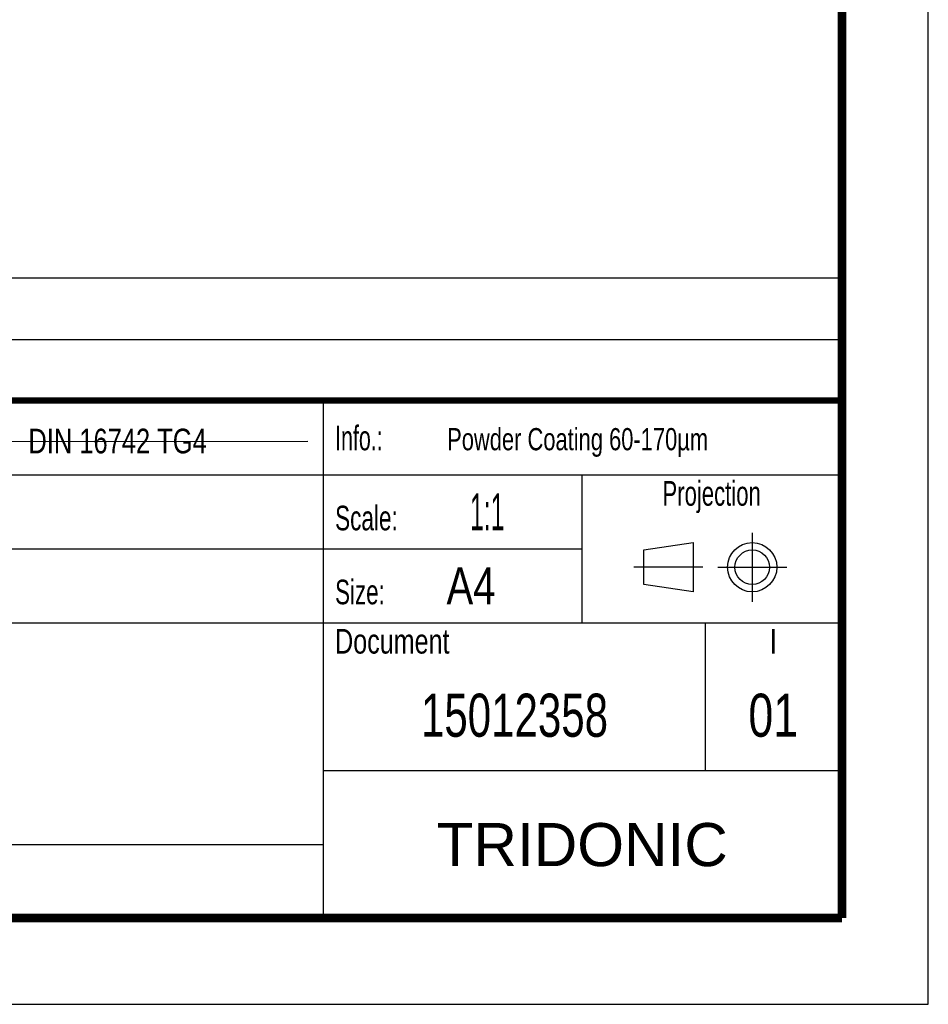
# Model space of a CAD drawing. Header units: millimetres. Extents: x 0 to 210, y 0 to 297.
# Tile 18 of 39: x 136 to 210, y 0 to 80. Entities that reach past the tile are written whole.
import ezdxf
from ezdxf.enums import TextEntityAlignment as Align

# ---------------------------------------------------------------- set-up
doc = ezdxf.new("R2010")
doc.units = ezdxf.units.MM
doc.header["$LTSCALE"] = 19.36
doc.linetypes.add('CENTER', pattern=[0.6, 0.375, -0.075, 0.075, -0.075])
doc.layers.get('0').update_dxf_attribs({"linetype": 'CONTINUOUS'})
doc.layers.add('DEFAULT_1', color=7, linetype='CENTER')
doc.layers.add('Z_NOTICE', color=7, linetype='CONTINUOUS')
doc.styles.get("Standard").update_dxf_attribs({"font": 'txt', "width": 0.7})
doc.styles.add('TEXTSTYLE_2', font='txt', dxfattribs={"width": 0.75})
doc.styles.add('TEXTSTYLE_4', font='arial.ttf')

# ---------------------------------------------------------------- blocks, each defined once
blk = doc.blocks.new('PROJEKTIONSMETHODE_BL0', base_point=(192.305, 35.47))
at = {"color": 2, "linetype": 'CONTINUOUS'}
for p, q in [((186.906, 36.87), (190.906, 37.47)), ((186.906, 34.07), (186.906, 36.87)), ((190.906, 37.47), (190.906, 33.47)), ((190.906, 33.47), (186.906, 34.07))]:
    blk.add_line(p, q, dxfattribs=at)
for radius in [2, 1.4]:
    blk.add_circle((195.706, 35.47), radius, dxfattribs=at)
at = {"layer": 'DEFAULT_1', "color": 2, "linetype": 'CENTER'}
for p, q in [((195.706, 38.27), (195.706, 32.67)), ((191.706, 35.47), (186.106, 35.47)), ((192.906, 35.47), (198.504, 35.47))]:
    blk.add_line(p, q, dxfattribs=at)

msp = doc.modelspace()

# ---------------------------------------------------------------- linework, layer by layer
at = {"color": 2, "linetype": 'CONTINUOUS'}
for p, q in [((210, 0), (210, 297)), ((6.9136, 58.9602), (202.9136, 58.9602)), ((202.9136, 48.9602), (202.9136, 58.9602)), ((6.9136, 53.9602), (202.9136, 53.9602)), ((6.9135, 48.9601), (202.9135, 48.9601)), ((6.9136, 48.9602), (202.9136, 48.9602)), ((160.9135, 6.9601), (160.9135, 48.9601)), ((202.9135, 6.9601), (202.9135, 48.9601)), ((6.9135, 42.9601), (202.9135, 42.9601)), ((181.9135, 30.9601), (181.9135, 42.9601)), ((6.9135, 36.9601), (181.9135, 36.9601)), ((6.9135, 30.9601), (202.9135, 30.9601)), ((191.9135, 18.9601), (191.9135, 30.9601)), ((160.9135, 18.9601), (202.9135, 18.9601)), ((6.9135, 12.9601), (160.9135, 12.9601)), ((6.9135, 6.9601), (202.9135, 6.9601)), ((0, 0), (210, 0))]:
    msp.add_line(p, q, dxfattribs=at)
at = {"color": 7, "linetype": 'CONTINUOUS'}
for p, q in [((7.5783, 45.59), (159.6426, 45.6882)), ((0, 0), (210, 0))]:
    msp.add_line(p, q, dxfattribs=at)
for points, const_width in [([(203, 7), (203, 290)], 0.7), ([(7, 49), (203, 49)], 0.5), ([(7, 7), (203, 7)], 0.7)]:
    msp.add_lwpolyline(points, dxfattribs=dict(at, const_width=const_width))

# ---------------------------------------------------------------- block references
at = {"color": 2, "linetype": 'CONTINUOUS'}
msp.add_blockref('PROJEKTIONSMETHODE_BL0', (192.3051, 35.4697), dxfattribs=at)

# ---------------------------------------------------------------- texts
at = {"layer": 'Z_NOTICE', "color": 5, "linetype": 'CONTINUOUS', "style": 'TEXTSTYLE_2'}
for s, height, width, p in [('Info.: ', 2, 0.64966, (161.851, 44.9601)), ('DIN 16742 TG4', 2, 0.772894, (136.9582, 44.7101)), ('1:1', 3, 0.5, (172.8034, 38.4601)), ('Scale:  ', 2, 0.684524, (161.851, 38.4601)), (' A4', 3, 0.809524, (169.9939, 32.4601)), ('Size: ', 2, 0.678571, (161.851, 32.4601)), ('Document', 2, 0.761905, (161.851, 28.4601))]:
    msp.add_text(s, height=height, dxfattribs=dict(at, width=width)).set_placement(p)
at = {"layer": 'Z_NOTICE', "color": 5, "linetype": 'CONTINUOUS', "width": 0.738509}
msp.add_text('Powder Coating 60-170µm', height=1.8, dxfattribs=at).set_placement((170.9463, 44.9601))
at = {"layer": 'Z_NOTICE', "color": 5, "linetype": 'CONTINUOUS', "style": 'TEXTSTYLE_2'}
for s, width, p in [('Projection', 0.671429, (192.4135, 40.4601)), ('I', 0.833333, (197.4135, 28.4601))]:
    msp.add_text(s, height=2, dxfattribs=dict(at, width=width)).set_placement(p, align=Align.CENTER)
at = {"layer": 'Z_NOTICE', "color": 7, "linetype": 'CONTINUOUS', "style": 'TEXTSTYLE_2'}
for s, width, p in [('15012358', 0.729167, (176.4135, 21.7101)), ('01', 0.77381, (197.4135, 21.7101))]:
    msp.add_text(s, height=3.5, dxfattribs=dict(at, width=width)).set_placement(p, align=Align.CENTER)
at = {"layer": 'Z_NOTICE', "color": 5, "linetype": 'CONTINUOUS', "style": 'TEXTSTYLE_4'}
msp.add_text('TRIDONIC', height=3.5, dxfattribs=at).set_placement((181.9135, 11.2101), align=Align.CENTER)

doc.saveas('drawing.dxf')
